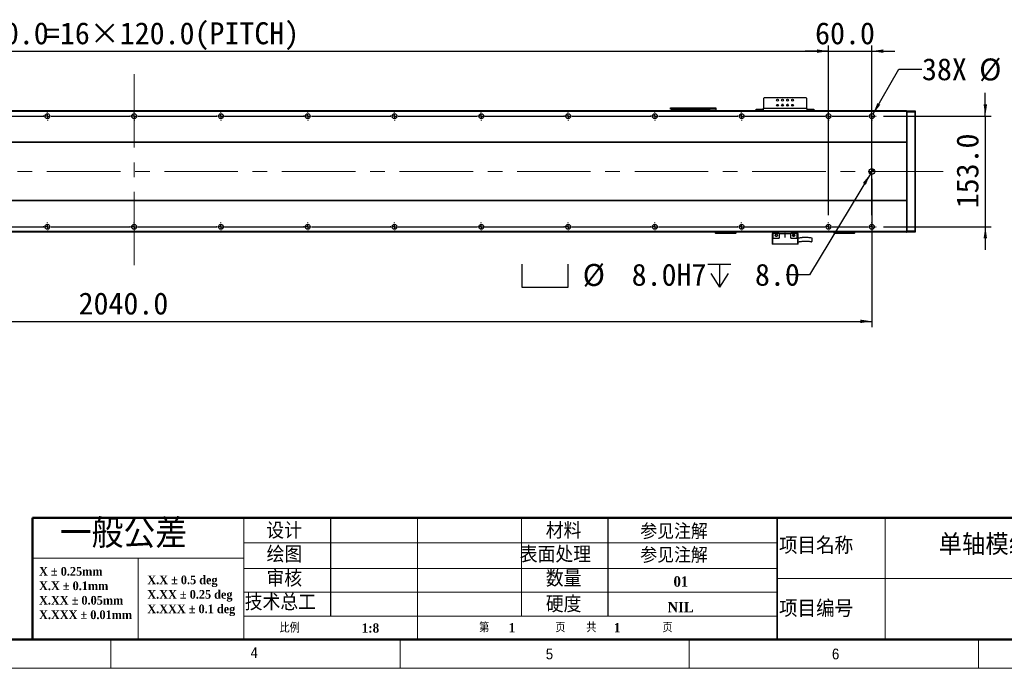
# Model space of a CAD drawing. Header units: millimetres. Extents: x 40 to 3320, y 40 to 2336.
# Tile 9 of 18: x 1154 to 2516, y 40 to 936. Entities that reach past the tile are written whole.
import ezdxf

# ---------------------------------------------------------------- set-up
doc = ezdxf.new("R2010")
doc.units = ezdxf.units.MM
doc.header["$LTSCALE"] = 8
doc.linetypes.add('CENTERX2', pattern=[20.32, 12.7, -2.54, 2.54, -2.54])
doc.layers.add('DIMNS', color=7, linetype='Continuous')
doc.styles.add('SLDTEXTSTYLE0', font='Gothic.ttf', dxfattribs={"width": 0.913})
doc.styles.add('SLDTEXTSTYLE1', font='timesbd.ttf', dxfattribs={"width": 0.933})
doc.styles.add('SLDTEXTSTYLE2', font='txt', dxfattribs={"bigfont": 'bigfont'})
doc.styles.add('SLDTEXTSTYLE3', font='txt', dxfattribs={"bigfont": 'bigfont'})
doc.styles.add('SLDTEXTSTYLE6', font='timesbd.ttf', dxfattribs={"width": 0.933, "bigfont": 'bigfont'})
doc.styles.add('SLDTEXTSTYLE7', font='txt')
doc.dimstyles.new('SLDDIMSTYLE0', dxfattribs={"dimtxt": 30.4, "dimasz": 16, "dimexe": 0, "dimexo": 0.0625, "dimgap": 7.6, "dimtad": 2, "dimdec": 1, "dimrnd": 1e-09, "dimzin": 4, "dimdsep": 46, "dimtxsty": 'SLDTEXTSTYLE7', "dimsah": 1, "dimcen": 0.09, "dimadec": 0, "dimazin": 1, "dimtfac": 1, "dimtdec": 1, "dimtmove": 0, "dimatfit": 0, "dimfxl": 0, "dimfrac": 2, "dimtolj": 1, "dimtzin": 12, "dimarcsym": 0})
doc.dimstyles.new('SLDDIMSTYLE1', dxfattribs={"dimtxt": 30.4, "dimasz": 16, "dimexe": 0, "dimexo": 0.0625, "dimgap": 7.6, "dimtad": 2, "dimdec": 1, "dimrnd": 1e-09, "dimzin": 4, "dimdsep": 46, "dimtxsty": 'SLDTEXTSTYLE7', "dimsah": 1, "dimcen": 0.09, "dimadec": 0, "dimazin": 1, "dimtfac": 1, "dimtdec": 1, "dimtofl": 0, "dimtmove": 0, "dimatfit": 3, "dimfxl": 0, "dimfrac": 2, "dimtolj": 1, "dimtzin": 12, "dimarcsym": 0})
doc.dimstyles.new('SLDDIMSTYLE2', dxfattribs={"dimtxt": 30.4, "dimasz": 16, "dimexe": 0, "dimexo": 0.0625, "dimgap": 7.6, "dimtad": 0, "dimtih": 1, "dimtoh": 1, "dimdec": 1, "dimrnd": 1e-09, "dimzin": 4, "dimdsep": 46, "dimtxsty": 'SLDTEXTSTYLE7', "dimsah": 1, "dimcen": 0, "dimadec": 0, "dimazin": 1, "dimtfac": 1, "dimtdec": 1, "dimtofl": 0, "dimtmove": 0, "dimatfit": 3, "dimfxl": 0, "dimfrac": 2, "dimtolj": 1, "dimtzin": 12, "dimarcsym": 0})
doc.dimstyles.new('SLDDIMSTYLE6', dxfattribs={"dimtxt": 30.4, "dimasz": 16, "dimexe": 0, "dimexo": 0.0625, "dimgap": 7.6, "dimtad": 0, "dimtih": 1, "dimtoh": 1, "dimdec": 1, "dimrnd": 1e-09, "dimzin": 12, "dimdsep": 46, "dimtxsty": 'SLDTEXTSTYLE7', "dimsah": 1, "dimcen": 0, "dimadec": 0, "dimazin": 3, "dimtfac": 1, "dimtdec": 1, "dimtofl": 0, "dimtmove": 0, "dimatfit": 3, "dimfxl": 0, "dimfrac": 2, "dimtolj": 1, "dimtzin": 12, "dimarcsym": 0})

# ---------------------------------------------------------------- blocks, each defined once
blk = doc.blocks.new('SW_NOTE_0')
at = {"color": 0, "linetype": 'Continuous', "lineweight": 0, "char_height": 12, "attachment_point": 1, "style": 'SLDTEXTSTYLE1'}
for s, insert in [('X.X ± 0.5 deg', (0, 15.8)), ('X.XX ± 0.25 deg', (0, -4.2)), ('X.XXX ± 0.1 deg', (0, -24.2))]:
    blk.add_mtext(s, dxfattribs=dict(at, insert=insert))
blk = doc.blocks.new('SW_NOTE_1')
at = {"color": 0, "linetype": 'Continuous', "lineweight": 0, "char_height": 12, "attachment_point": 1, "style": 'SLDTEXTSTYLE1'}
for s, insert in [('X ± 0.25mm ', (0, 15.8)), ('X.X ± 0.1mm', (0, -4.2))]:
    blk.add_mtext(s, dxfattribs=dict(at, insert=insert))
blk = doc.blocks.new('SW_NOTE_2')
at = {"color": 0, "linetype": 'Continuous', "lineweight": 0, "char_height": 12, "attachment_point": 1, "style": 'SLDTEXTSTYLE1'}
for s, insert in [('X.XX ± 0.05mm', (0, 15.8)), ('X.XXX ± 0.01mm', (0, -4.2))]:
    blk.add_mtext(s, dxfattribs=dict(at, insert=insert))
blk = doc.blocks.new('SW_SYMBOL_HOLE_SPOT')
at = {"layer": 'DIMNS', "color": 0}
for p, q in [((0, 7000), (0, 600)), ((12800, 600), (12800, 7000)), ((0, 600), (12800, 600))]:
    blk.add_line(p, q, dxfattribs=at)
blk = doc.blocks.new('SW_SYMBOL_HOLE_DEPTH')
at = {"layer": 'DIMNS', "color": 0}
for p, q in [((0, 7000), (6400, 7000)), ((3200, 7000), (3200, 600)), ((800, 4440), (3200, 600)), ((5600, 4440), (3200, 600))]:
    blk.add_line(p, q, dxfattribs=at)
blk = doc.blocks.new('_D_27')
at = {"layer": 'DIMNS'}
for p, q in [((2330.3, 722.9), (2246.1, 583.6)), ((2246.1, 583.6), (2214.1, 583.6))]:
    blk.add_line(p, q, dxfattribs=at)
blk.add_solid([(2330.3, 722.9), (2320, 710.5), (2324.1, 708)], dxfattribs=at)
at = {"layer": 'DIMNS', "xscale": 0.004985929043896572, "yscale": 0.004985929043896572, "zscale": 0.004985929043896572}
for name, p in [('SW_SYMBOL_HOLE_SPOT', (1848.6, 563.5)), ('SW_SYMBOL_HOLE_DEPTH', (2105.6, 563.5))]:
    blk.add_blockref(name, p, dxfattribs=at)
at = {"layer": 'DIMNS', "char_height": 30.4, "attachment_point": 1, "style": 'SLDTEXTSTYLE7'}
for s, insert in [('%%c', (1932.6, 598.6)), (' 8.0H7 ', (1979.6, 598.9)), (' 8.0', (2150.1, 598.9))]:
    blk.add_mtext(s, dxfattribs=dict(at, insert=insert))
blk = doc.blocks.new('_D_28')
at = {"layer": 'DIMNS'}
for p, q in [((292.4, 709.7), (292.4, 511.3)), ((2332.4, 716.2), (2332.4, 511.3)), ((292.4, 519.3), (2332.4, 519.3))]:
    blk.add_line(p, q, dxfattribs=at)
for points in [[(292.4, 519.3), (308.4, 516.9), (308.4, 521.7)], [(2332.4, 519.3), (2316.4, 521.7), (2316.4, 516.9)]]:
    blk.add_solid(points, dxfattribs=at)
at = {"layer": 'DIMNS', "insert": (1235.5, 559.2), "char_height": 30.4, "attachment_point": 1, "style": 'SLDTEXTSTYLE7'}
blk.add_mtext('2040.0', dxfattribs=at)
blk = doc.blocks.new('_D_29')
at = {"layer": 'DIMNS'}
for p, q in [((352.4, 819), (352.4, 900.6)), ((2272.4, 819), (2272.4, 900.6)), ((352.4, 892.6), (2272.4, 892.6))]:
    blk.add_line(p, q, dxfattribs=at)
for points in [[(352.4, 892.6), (368.4, 890.2), (368.4, 895)], [(2272.4, 892.6), (2256.4, 895), (2256.4, 890.2)]]:
    blk.add_solid(points, dxfattribs=at)
at = {"layer": 'DIMNS', "char_height": 30.4, "attachment_point": 1, "style": 'SLDTEXTSTYLE7'}
for s, insert in [('1920.0', (1070.2, 932.5)), ('=16×120.0(PITCH)', (1189, 932.5))]:
    blk.add_mtext(s, dxfattribs=dict(at, insert=insert))
blk = doc.blocks.new('_D_30')
at = {"layer": 'DIMNS'}
for p, q in [((2489.3, 802.9), (2489.3, 834.9)), ((2348.5, 802.9), (2497.3, 802.9)), ((2489.3, 802.9), (2489.3, 649.9)), ((2348.5, 649.9), (2497.3, 649.9)), ((2489.3, 649.9), (2489.3, 617.9))]:
    blk.add_line(p, q, dxfattribs=at)
for points in [[(2489.3, 802.9), (2491.7, 818.9), (2486.9, 818.9)], [(2489.3, 649.9), (2486.9, 633.9), (2491.7, 633.9)]]:
    blk.add_solid(points, dxfattribs=at)
at = {"layer": 'DIMNS', "insert": (2449.4, 675.4), "char_height": 30.4, "attachment_point": 1, "rotation": 90, "style": 'SLDTEXTSTYLE7'}
blk.add_mtext('153.0', dxfattribs=at)
blk = doc.blocks.new('_D_33')
at = {"layer": 'DIMNS'}
for p, q in [((2272.4, 666), (2272.4, 900.6)), ((2332.4, 666), (2332.4, 900.6)), ((2272.4, 892.6), (2240.4, 892.6)), ((2272.4, 892.6), (2332.4, 892.6)), ((2332.4, 892.6), (2364.4, 892.6))]:
    blk.add_line(p, q, dxfattribs=at)
for points in [[(2272.4, 892.6), (2256.4, 895), (2256.4, 890.2)], [(2332.4, 892.6), (2348.4, 890.2), (2348.4, 895)]]:
    blk.add_solid(points, dxfattribs=at)
at = {"layer": 'DIMNS', "insert": (2253.9, 932.5), "char_height": 30.4, "attachment_point": 1, "style": 'SLDTEXTSTYLE7'}
blk.add_mtext('60.0', dxfattribs=at)
blk = doc.blocks.new('_D_34')
at = {"layer": 'DIMNS'}
for p, q in [((2334.1, 805.8), (2369.7, 867.5)), ((2369.7, 867.5), (2401.7, 867.5))]:
    blk.add_line(p, q, dxfattribs=at)
blk.add_solid([(2334.1, 805.8), (2344.1, 818.5), (2340, 820.9)], dxfattribs=at)
at = {"layer": 'DIMNS', "char_height": 30.4, "attachment_point": 1, "style": 'SLDTEXTSTYLE7'}
for s, insert in [('38X ', (2401.7, 882.8)), ('%%c', (2480.8, 882.5)), (' 6.8 THROUGH HOLE', (2527.8, 882.8))]:
    blk.add_mtext(s, dxfattribs=dict(at, insert=insert))
blk = doc.blocks.new('SW_CENTERMARKSYMBOL_34')
at = {"layer": 'DIMNS', "color": 0}
for p, q in [((605.08, 0), (714.92, 0)), ((714.92, 0), (714.06, 0)), ((720, 0), (717.46, 0)), ((720, 0), (717.46, 0)), ((720, 0), (717.46, 0)), ((720, 0), (717.46, 0)), ((720, 0), (717.46, 0)), ((720, 0), (717.46, 0)), ((720, 0), (717.46, 0)), ((720, 0), (717.46, 0)), ((720, 5.08), (720, 5.94)), ((720, 0), (720, 2.54)), ((720, 0), (720, 2.54)), ((720, 0), (720, 2.54)), ((720, 0), (720, 2.54)), ((720, 0), (720, 2.54)), ((720, 0), (720, 2.54)), ((720, 0), (720, 2.54)), ((720, 0), (720, 2.54)), ((720, 0), (720, -2.54)), ((720, 0), (722.54, 0)), ((720, 0), (720, -2.54)), ((720, 0), (722.54, 0)), ((720, 0), (720, -2.54)), ((720, 0), (722.54, 0)), ((720, 0), (720, -2.54)), ((720, 0), (722.54, 0)), ((720, 0), (720, -2.54)), ((720, 0), (722.54, 0)), ((720, 0), (720, -2.54)), ((720, 0), (722.54, 0)), ((720, 0), (720, -2.54)), ((720, 0), (722.54, 0)), ((720, 0), (720, -2.54)), ((720, 0), (722.54, 0)), ((725.08, 0), (725.94, 0)), ((725.08, 0), (834.92, 0)), ((834.92, 0), (834.06, 0)), ((840, 0), (837.46, 0)), ((840, 0), (837.46, 0)), ((840, 0), (837.46, 0)), ((840, 0), (837.46, 0)), ((840, 0), (837.46, 0)), ((840, 0), (837.46, 0)), ((840, 0), (837.46, 0)), ((840, 0), (837.46, 0)), ((840, 0), (837.46, 0)), ((840, 5.08), (840, 5.94)), ((840, 0), (840, 2.54)), ((840, 0), (840, 2.54)), ((840, 0), (840, 2.54)), ((840, 0), (840, 2.54)), ((840, 0), (840, 2.54)), ((840, 0), (840, 2.54)), ((840, 0), (840, 2.54)), ((840, 0), (840, 2.54)), ((840, 0), (840, 2.54)), ((840, 0), (840, -2.54)), ((840, 0), (842.54, 0)), ((840, 0), (840, -2.54)), ((840, 0), (842.54, 0)), ((840, 0), (840, -2.54)), ((840, 0), (842.54, 0)), ((840, 0), (840, -2.54)), ((840, 0), (842.54, 0)), ((840, 0), (840, -2.54)), ((840, 0), (842.54, 0)), ((840, 0), (840, -2.54)), ((840, 0), (842.54, 0)), ((840, 0), (840, -2.54)), ((840, 0), (842.54, 0)), ((840, 0), (840, -2.54)), ((840, 0), (842.54, 0)), ((840, 0), (840, -2.54)), ((840, 0), (842.54, 0)), ((845.08, 0), (845.94, 0)), ((845.08, 0), (954.92, 0)), ((954.92, 0), (954.06, 0)), ((960, 0), (957.46, 0)), ((960, 0), (957.46, 0)), ((960, 0), (957.46, 0)), ((960, 0), (957.46, 0)), ((960, 0), (957.46, 0)), ((960, 0), (957.46, 0)), ((960, 0), (957.46, 0)), ((960, 0), (957.46, 0)), ((960, 5.08), (960, 5.94)), ((960, 0), (960, 2.54)), ((960, 0), (960, 2.54)), ((960, 0), (960, 2.54)), ((960, 0), (960, 2.54)), ((960, 0), (960, 2.54)), ((960, 0), (960, 2.54)), ((960, 0), (960, 2.54)), ((960, 0), (960, 2.54)), ((960, 0), (960, -2.54)), ((960, 0), (962.54, 0)), ((960, 0), (960, -2.54)), ((960, 0), (962.54, 0)), ((960, 0), (960, -2.54)), ((960, 0), (962.54, 0)), ((960, 0), (960, -2.54)), ((960, 0), (962.54, 0)), ((960, 0), (960, -2.54)), ((960, 0), (962.54, 0)), ((960, 0), (960, -2.54)), ((960, 0), (962.54, 0)), ((960, 0), (960, -2.54)), ((960, 0), (962.54, 0)), ((960, 0), (960, -2.54)), ((960, 0), (962.54, 0)), ((965.08, 0), (965.94, 0)), ((965.08, 0), (1074.92, 0)), ((1074.92, 0), (1074.06, 0)), ((1080, 0), (1077.46, 0)), ((1080, 0), (1077.46, 0)), ((1080, 0), (1077.46, 0)), ((1080, 0), (1077.46, 0)), ((1080, 0), (1077.46, 0)), ((1080, 0), (1077.46, 0)), ((1080, 0), (1077.46, 0)), ((1080, 5.08), (1080, 5.94)), ((1080, 0), (1080, 2.54)), ((1080, 0), (1080, 2.54)), ((1080, 0), (1080, 2.54)), ((1080, 0), (1080, 2.54)), ((1080, 0), (1080, 2.54)), ((1080, 0), (1080, 2.54)), ((1080, 0), (1080, 2.54)), ((1080, 0), (1080, -2.54)), ((1080, 0), (1082.54, 0)), ((1080, 0), (1080, -2.54)), ((1080, 0), (1082.54, 0)), ((1080, 0), (1080, -2.54)), ((1080, 0), (1082.54, 0)), ((1080, 0), (1080, -2.54)), ((1080, 0), (1082.54, 0)), ((1080, 0), (1080, -2.54)), ((1080, 0), (1082.54, 0)), ((1080, 0), (1080, -2.54)), ((1080, 0), (1082.54, 0)), ((1080, 0), (1080, -2.54)), ((1080, 0), (1082.54, 0)), ((1085.08, 0), (1085.94, 0)), ((1085.08, 0), (1194.92, 0)), ((1194.92, 0), (1194.06, 0)), ((1200, 0), (1197.46, 0)), ((1200, 0), (1197.46, 0)), ((1200, 0), (1197.46, 0)), ((1200, 0), (1197.46, 0)), ((1200, 0), (1197.46, 0)), ((1200, 0), (1197.46, 0)), ((1200, 5.08), (1200, 5.94)), ((1200, 0), (1200, 2.54)), ((1200, 0), (1200, 2.54)), ((1200, 0), (1200, 2.54)), ((1200, 0), (1200, 2.54)), ((1200, 0), (1200, 2.54)), ((1200, 0), (1200, 2.54)), ((1200, 0), (1200, -2.54)), ((1200, 0), (1202.54, 0)), ((1200, 0), (1200, -2.54)), ((1200, 0), (1202.54, 0)), ((1200, 0), (1200, -2.54)), ((1200, 0), (1202.54, 0)), ((1200, 0), (1200, -2.54)), ((1200, 0), (1202.54, 0)), ((1200, 0), (1200, -2.54)), ((1200, 0), (1202.54, 0)), ((1200, 0), (1200, -2.54)), ((1200, 0), (1202.54, 0)), ((1205.08, 0), (1205.94, 0)), ((1205.08, 0), (1314.92, 0)), ((1314.92, 0), (1314.06, 0)), ((1320, 0), (1317.46, 0)), ((1320, 0), (1317.46, 0)), ((1320, 0), (1317.46, 0)), ((1320, 0), (1317.46, 0)), ((1320, 0), (1317.46, 0)), ((1320, 5.08), (1320, 5.94)), ((1320, 0), (1320, 2.54)), ((1320, 0), (1320, 2.54)), ((1320, 0), (1320, 2.54)), ((1320, 0), (1320, 2.54)), ((1320, 0), (1320, 2.54)), ((1320, 0), (1320, -2.54)), ((1320, 0), (1322.54, 0)), ((1320, 0), (1320, -2.54)), ((1320, 0), (1322.54, 0)), ((1320, 0), (1320, -2.54)), ((1320, 0), (1322.54, 0)), ((1320, 0), (1320, -2.54)), ((1320, 0), (1322.54, 0)), ((1320, 0), (1320, -2.54)), ((1320, 0), (1322.54, 0)), ((1325.08, 0), (1325.94, 0)), ((1325.08, 0), (1434.92, 0)), ((1434.92, 0), (1434.06, 0)), ((1440, 0), (1437.46, 0)), ((1440, 0), (1437.46, 0)), ((1440, 0), (1437.46, 0)), ((1440, 0), (1437.46, 0)), ((1440, 5.08), (1440, 5.94)), ((1440, 0), (1440, 2.54)), ((1440, 0), (1440, 2.54)), ((1440, 0), (1440, 2.54)), ((1440, 0), (1440, 2.54)), ((1440, 0), (1440, -2.54)), ((1440, 0), (1442.54, 0)), ((1440, 0), (1440, -2.54)), ((1440, 0), (1442.54, 0)), ((1440, 0), (1440, -2.54)), ((1440, 0), (1442.54, 0)), ((1440, 0), (1440, -2.54)), ((1440, 0), (1442.54, 0)), ((1445.08, 0), (1445.94, 0)), ((1445.08, 0), (1554.92, 0)), ((1554.92, 0), (1554.06, 0)), ((1560, 0), (1557.46, 0)), ((1560, 0), (1557.46, 0)), ((1560, 0), (1557.46, 0)), ((1560, 5.08), (1560, 5.94)), ((1560, 0), (1560, 2.54)), ((1560, 0), (1560, 2.54)), ((1560, 0), (1560, 2.54)), ((1560, 0), (1560, -2.54)), ((1560, 0), (1562.54, 0)), ((1560, 0), (1560, -2.54)), ((1560, 0), (1562.54, 0)), ((1560, 0), (1560, -2.54)), ((1560, 0), (1562.54, 0)), ((1565.08, 0), (1565.94, 0)), ((1565.08, 0), (1674.92, 0)), ((1674.92, 0), (1674.06, 0)), ((1680, 0), (1677.46, 0)), ((1680, 0), (1677.46, 0)), ((1680, 5.08), (1680, 5.94)), ((1680, 0), (1680, 2.54)), ((1680, 0), (1680, 2.54)), ((1680, 0), (1680, -2.54)), ((1680, 0), (1682.54, 0)), ((1680, 0), (1680, -2.54)), ((1680, 0), (1682.54, 0)), ((1685.08, 0), (1685.94, 0)), ((1685.08, 0), (1794.92, 0)), ((1800, 0), (1797.46, 0)), ((1800, 5.08), (1800, 5.94)), ((1800, 0), (1800, 2.54)), ((1800, 0), (1800, -2.54)), ((1800, 0), (1802.54, 0)), ((1805.08, 0), (1854.92, 0)), ((1860, 0), (1857.46, 0)), ((1860, 5.08), (1860, 5.94)), ((1860, 0), (1860, 2.54)), ((1860, 0), (1860, -2.54)), ((1860, 0), (1862.54, 0)), ((1865.08, 0), (1865.94, 0)), ((720, -5.08), (720, -5.94)), ((840, -5.08), (840, -5.94)), ((960, -5.08), (960, -5.94)), ((1080, -5.08), (1080, -5.94)), ((1200, -5.08), (1200, -5.94)), ((1320, -5.08), (1320, -5.94)), ((1440, -5.08), (1440, -5.94)), ((1560, -5.08), (1560, -5.94)), ((1680, -5.08), (1680, -5.94)), ((1800, -5.08), (1800, -5.94)), ((1860, -5.08), (1860, -5.94))]:
    blk.add_line(p, q, dxfattribs=at)
blk = doc.blocks.new('SW_CENTERMARKSYMBOL_35')
at = {"layer": 'DIMNS', "color": 0}
for p, q in [((605.08, 0), (714.92, 0)), ((714.92, 0), (714.06, 0)), ((720, 0), (717.46, 0)), ((720, 0), (717.46, 0)), ((720, 0), (717.46, 0)), ((720, 0), (717.46, 0)), ((720, 0), (717.46, 0)), ((720, 0), (717.46, 0)), ((720, 0), (717.46, 0)), ((720, 0), (717.46, 0)), ((720, 5.08), (720, 5.94)), ((720, 0), (720, 2.54)), ((720, 0), (720, 2.54)), ((720, 0), (720, 2.54)), ((720, 0), (720, 2.54)), ((720, 0), (720, 2.54)), ((720, 0), (720, 2.54)), ((720, 0), (720, 2.54)), ((720, 0), (720, 2.54)), ((720, 0), (720, -2.54)), ((720, 0), (722.54, 0)), ((720, 0), (720, -2.54)), ((720, 0), (722.54, 0)), ((720, 0), (720, -2.54)), ((720, 0), (722.54, 0)), ((720, 0), (720, -2.54)), ((720, 0), (722.54, 0)), ((720, 0), (720, -2.54)), ((720, 0), (722.54, 0)), ((720, 0), (720, -2.54)), ((720, 0), (722.54, 0)), ((720, 0), (720, -2.54)), ((720, 0), (722.54, 0)), ((720, 0), (720, -2.54)), ((720, 0), (722.54, 0)), ((725.08, 0), (725.94, 0)), ((725.08, 0), (834.92, 0)), ((834.92, 0), (834.06, 0)), ((840, 0), (837.46, 0)), ((840, 0), (837.46, 0)), ((840, 0), (837.46, 0)), ((840, 0), (837.46, 0)), ((840, 0), (837.46, 0)), ((840, 0), (837.46, 0)), ((840, 0), (837.46, 0)), ((840, 0), (837.46, 0)), ((840, 0), (837.46, 0)), ((840, 5.08), (840, 5.94)), ((840, 0), (840, 2.54)), ((840, 0), (840, 2.54)), ((840, 0), (840, 2.54)), ((840, 0), (840, 2.54)), ((840, 0), (840, 2.54)), ((840, 0), (840, 2.54)), ((840, 0), (840, 2.54)), ((840, 0), (840, 2.54)), ((840, 0), (840, 2.54)), ((840, 0), (840, -2.54)), ((840, 0), (842.54, 0)), ((840, 0), (840, -2.54)), ((840, 0), (842.54, 0)), ((840, 0), (840, -2.54)), ((840, 0), (842.54, 0)), ((840, 0), (840, -2.54)), ((840, 0), (842.54, 0)), ((840, 0), (840, -2.54)), ((840, 0), (842.54, 0)), ((840, 0), (840, -2.54)), ((840, 0), (842.54, 0)), ((840, 0), (840, -2.54)), ((840, 0), (842.54, 0)), ((840, 0), (840, -2.54)), ((840, 0), (842.54, 0)), ((840, 0), (840, -2.54)), ((840, 0), (842.54, 0)), ((845.08, 0), (845.94, 0)), ((845.08, 0), (954.92, 0)), ((954.92, 0), (954.06, 0)), ((960, 0), (957.46, 0)), ((960, 0), (957.46, 0)), ((960, 0), (957.46, 0)), ((960, 0), (957.46, 0)), ((960, 0), (957.46, 0)), ((960, 0), (957.46, 0)), ((960, 0), (957.46, 0)), ((960, 0), (957.46, 0)), ((960, 5.08), (960, 5.94)), ((960, 0), (960, 2.54)), ((960, 0), (960, 2.54)), ((960, 0), (960, 2.54)), ((960, 0), (960, 2.54)), ((960, 0), (960, 2.54)), ((960, 0), (960, 2.54)), ((960, 0), (960, 2.54)), ((960, 0), (960, 2.54)), ((960, 0), (960, -2.54)), ((960, 0), (962.54, 0)), ((960, 0), (960, -2.54)), ((960, 0), (962.54, 0)), ((960, 0), (960, -2.54)), ((960, 0), (962.54, 0)), ((960, 0), (960, -2.54)), ((960, 0), (962.54, 0)), ((960, 0), (960, -2.54)), ((960, 0), (962.54, 0)), ((960, 0), (960, -2.54)), ((960, 0), (962.54, 0)), ((960, 0), (960, -2.54)), ((960, 0), (962.54, 0)), ((960, 0), (960, -2.54)), ((960, 0), (962.54, 0)), ((965.08, 0), (965.94, 0)), ((965.08, 0), (1074.92, 0)), ((1074.92, 0), (1074.06, 0)), ((1080, 0), (1077.46, 0)), ((1080, 0), (1077.46, 0)), ((1080, 0), (1077.46, 0)), ((1080, 0), (1077.46, 0)), ((1080, 0), (1077.46, 0)), ((1080, 0), (1077.46, 0)), ((1080, 0), (1077.46, 0)), ((1080, 5.08), (1080, 5.94)), ((1080, 0), (1080, 2.54)), ((1080, 0), (1080, 2.54)), ((1080, 0), (1080, 2.54)), ((1080, 0), (1080, 2.54)), ((1080, 0), (1080, 2.54)), ((1080, 0), (1080, 2.54)), ((1080, 0), (1080, 2.54)), ((1080, 0), (1080, -2.54)), ((1080, 0), (1082.54, 0)), ((1080, 0), (1080, -2.54)), ((1080, 0), (1082.54, 0)), ((1080, 0), (1080, -2.54)), ((1080, 0), (1082.54, 0)), ((1080, 0), (1080, -2.54)), ((1080, 0), (1082.54, 0)), ((1080, 0), (1080, -2.54)), ((1080, 0), (1082.54, 0)), ((1080, 0), (1080, -2.54)), ((1080, 0), (1082.54, 0)), ((1080, 0), (1080, -2.54)), ((1080, 0), (1082.54, 0)), ((1085.08, 0), (1085.94, 0)), ((1085.08, 0), (1194.92, 0)), ((1194.92, 0), (1194.06, 0)), ((1200, 0), (1197.46, 0)), ((1200, 0), (1197.46, 0)), ((1200, 0), (1197.46, 0)), ((1200, 0), (1197.46, 0)), ((1200, 0), (1197.46, 0)), ((1200, 0), (1197.46, 0)), ((1200, 5.08), (1200, 5.94)), ((1200, 0), (1200, 2.54)), ((1200, 0), (1200, 2.54)), ((1200, 0), (1200, 2.54)), ((1200, 0), (1200, 2.54)), ((1200, 0), (1200, 2.54)), ((1200, 0), (1200, 2.54)), ((1200, 0), (1200, -2.54)), ((1200, 0), (1202.54, 0)), ((1200, 0), (1200, -2.54)), ((1200, 0), (1202.54, 0)), ((1200, 0), (1200, -2.54)), ((1200, 0), (1202.54, 0)), ((1200, 0), (1200, -2.54)), ((1200, 0), (1202.54, 0)), ((1200, 0), (1200, -2.54)), ((1200, 0), (1202.54, 0)), ((1200, 0), (1200, -2.54)), ((1200, 0), (1202.54, 0)), ((1205.08, 0), (1205.94, 0)), ((1205.08, 0), (1314.92, 0)), ((1314.92, 0), (1314.06, 0)), ((1320, 0), (1317.46, 0)), ((1320, 0), (1317.46, 0)), ((1320, 0), (1317.46, 0)), ((1320, 0), (1317.46, 0)), ((1320, 0), (1317.46, 0)), ((1320, 5.08), (1320, 5.94)), ((1320, 0), (1320, 2.54)), ((1320, 0), (1320, 2.54)), ((1320, 0), (1320, 2.54)), ((1320, 0), (1320, 2.54)), ((1320, 0), (1320, 2.54)), ((1320, 0), (1320, -2.54)), ((1320, 0), (1322.54, 0)), ((1320, 0), (1320, -2.54)), ((1320, 0), (1322.54, 0)), ((1320, 0), (1320, -2.54)), ((1320, 0), (1322.54, 0)), ((1320, 0), (1320, -2.54)), ((1320, 0), (1322.54, 0)), ((1320, 0), (1320, -2.54)), ((1320, 0), (1322.54, 0)), ((1325.08, 0), (1325.94, 0)), ((1325.08, 0), (1434.92, 0)), ((1434.92, 0), (1434.06, 0)), ((1440, 0), (1437.46, 0)), ((1440, 0), (1437.46, 0)), ((1440, 0), (1437.46, 0)), ((1440, 0), (1437.46, 0)), ((1440, 5.08), (1440, 5.94)), ((1440, 0), (1440, 2.54)), ((1440, 0), (1440, 2.54)), ((1440, 0), (1440, 2.54)), ((1440, 0), (1440, 2.54)), ((1440, 0), (1440, -2.54)), ((1440, 0), (1442.54, 0)), ((1440, 0), (1440, -2.54)), ((1440, 0), (1442.54, 0)), ((1440, 0), (1440, -2.54)), ((1440, 0), (1442.54, 0)), ((1440, 0), (1440, -2.54)), ((1440, 0), (1442.54, 0)), ((1445.08, 0), (1445.94, 0)), ((1445.08, 0), (1554.92, 0)), ((1554.92, 0), (1554.06, 0)), ((1560, 0), (1557.46, 0)), ((1560, 0), (1557.46, 0)), ((1560, 0), (1557.46, 0)), ((1560, 5.08), (1560, 5.94)), ((1560, 0), (1560, 2.54)), ((1560, 0), (1560, 2.54)), ((1560, 0), (1560, 2.54)), ((1560, 0), (1560, -2.54)), ((1560, 0), (1562.54, 0)), ((1560, 0), (1560, -2.54)), ((1560, 0), (1562.54, 0)), ((1560, 0), (1560, -2.54)), ((1560, 0), (1562.54, 0)), ((1565.08, 0), (1565.94, 0)), ((1565.08, 0), (1674.92, 0)), ((1674.92, 0), (1674.06, 0)), ((1680, 0), (1677.46, 0)), ((1680, 0), (1677.46, 0)), ((1680, 5.08), (1680, 5.94)), ((1680, 0), (1680, 2.54)), ((1680, 0), (1680, 2.54)), ((1680, 0), (1680, -2.54)), ((1680, 0), (1682.54, 0)), ((1680, 0), (1680, -2.54)), ((1680, 0), (1682.54, 0)), ((1685.08, 0), (1685.94, 0)), ((1685.08, 0), (1794.92, 0)), ((1800, 0), (1797.46, 0)), ((1800, 5.08), (1800, 5.94)), ((1800, 0), (1800, 2.54)), ((1800, 0), (1800, -2.54)), ((1800, 0), (1802.54, 0)), ((1805.08, 0), (1854.92, 0)), ((1860, 0), (1857.46, 0)), ((1860, 5.08), (1860, 5.94)), ((1860, 0), (1860, 2.54)), ((1860, 0), (1860, -2.54)), ((1860, 0), (1862.54, 0)), ((1865.08, 0), (1865.94, 0)), ((720, -5.08), (720, -5.94)), ((840, -5.08), (840, -5.94)), ((960, -5.08), (960, -5.94)), ((1080, -5.08), (1080, -5.94)), ((1200, -5.08), (1200, -5.94)), ((1320, -5.08), (1320, -5.94)), ((1440, -5.08), (1440, -5.94)), ((1560, -5.08), (1560, -5.94)), ((1680, -5.08), (1680, -5.94)), ((1800, -5.08), (1800, -5.94)), ((1860, -5.08), (1860, -5.94))]:
    blk.add_line(p, q, dxfattribs=at)
blk = doc.blocks.new('SW_DOWELSYMBOL_6')
at = {"linetype": 'Continuous', "lineweight": 18}
h = blk.add_hatch(color=0, dxfattribs=at)
edge = h.paths.add_edge_path(flags=0)
edge.add_arc((0, 0), 4, 180, 270)
edge.add_line((0, -4), (0, 0))
edge.add_line((0, 0), (-4, 0))
h = blk.add_hatch(color=0, dxfattribs=at)
edge = h.paths.add_edge_path(flags=0)
edge.add_arc((0, 0), 4, 0, 90)
edge.add_line((0, 4), (0, 0))
edge.add_line((0, 0), (4, 0))
at = {"layer": 'DIMNS', "color": 0}
blk.add_circle((0, 0), 4, dxfattribs=at)

msp = doc.modelspace()

# ---------------------------------------------------------------- linework, layer by layer
at = {"color": 7, "linetype": 'Continuous', "lineweight": 25}
for p, q in [((2183.3566785, 828.1520988), (2182.3566914, 827.1520968)), ((2182.3566914, 827.1520968), (2182.3566914, 813.3520941)), ((2241.3567066, 828.1520988), (2183.3566785, 828.1520988)), ((2242.3566937, 827.1520968), (2241.3567066, 828.1520988)), ((2242.3566937, 813.3520941), (2242.3566937, 827.1520968)), ((2380.3566456, 810.3520955), (244.3567276, 810.3520955)), ((2380.3566456, 809.3520935), (244.3567276, 809.3520935)), ((2053.8567066, 812.3520996), (2053.8567066, 814.3520962)), ((2053.8567066, 814.3520962), (2054.8566937, 814.3520962)), ((2054.8566937, 812.3520996), (2053.8567066, 812.3520996)), ((2054.8566937, 814.3520962), (2054.8566937, 812.3520996)), ((2054.8566937, 814.3520962), (2108.8567138, 814.3520962)), ((2054.8566937, 812.3520996), (2108.8567138, 812.3520996)), ((2081.8567038, 810.518765), (2081.8567038, 812.3520996)), ((2081.8567038, 810.518765), (2116.8566704, 810.518765)), ((2081.8567038, 810.3520955), (2081.8567038, 810.518765)), ((2108.8567138, 812.3520996), (2108.8567138, 814.3520962)), ((2108.8567138, 814.3520962), (2116.8566704, 814.3520962)), ((2116.8566704, 812.3520996), (2108.8567138, 812.3520996)), ((2116.8566704, 814.3520962), (2116.8566704, 812.3520996)), ((2116.8566704, 812.3520996), (2116.8566704, 810.518765)), ((2116.8566704, 810.518765), (2116.8566704, 810.3520955)), ((2172.3567009, 810.3520955), (2172.3567009, 812.3520996)), ((2172.3567009, 812.3520996), (2173.356688, 812.3520996)), ((2173.356688, 812.3520996), (2173.356688, 810.3520955)), ((2173.356688, 812.3520996), (2181.3567042, 812.3520996)), ((2181.3567042, 812.3520996), (2181.3567042, 810.3520955)), ((2182.3566914, 812.3520996), (2181.3567042, 812.3520996)), ((2242.3566937, 813.3520941), (2182.3566914, 813.3520941)), ((2182.3566914, 810.3520955), (2182.3566914, 813.3520941)), ((2242.3566937, 813.3520941), (2242.3566937, 810.3520955)), ((2243.3566809, 812.3520996), (2242.3566937, 812.3520996)), ((2243.3566809, 812.3520996), (2243.3566809, 810.3520955)), ((2243.3566809, 812.3520996), (2251.3566971, 812.3520996)), ((2251.3566971, 810.3520955), (2251.3566971, 812.3520996)), ((2251.3566971, 812.3520996), (2252.3566842, 812.3520996)), ((2252.3566842, 812.3520996), (2252.3566842, 810.3520955)), ((2380.3566456, 810.0520979), (2380.6566954, 810.3520955)), ((2380.3566456, 810.3520955), (2380.3566456, 809.3520935)), ((2380.3566456, 809.3520935), (2380.3566456, 766.8520968)), ((2380.3566456, 808.2278307), (2380.6566954, 808.3520989)), ((2380.6566954, 810.3520955), (2380.6566954, 808.3520989)), ((2380.6566954, 810.3520955), (2392.0566797, 810.3520955)), ((2380.6566954, 808.3520989), (2380.6566954, 644.3520944)), ((2392.0566797, 808.3520989), (2380.6566954, 808.3520989)), ((2392.0566797, 808.3520989), (2392.0566797, 810.3520955)), ((2392.3567295, 810.0520979), (2392.0566797, 810.3520955)), ((2392.0566797, 644.3520944), (2392.0566797, 808.3520989)), ((2392.3567295, 808.2278307), (2392.0566797, 808.3520989)), ((2392.3567295, 810.0520979), (2392.3567295, 808.2278307)), ((2392.3567295, 808.2278307), (2392.3567295, 644.4763626)), ((2380.3566456, 766.8520968), (244.3567276, 766.8520968)), ((2380.3566456, 766.3520957), (244.3567276, 766.3520957)), ((2380.3566456, 766.8520968), (2380.3566456, 766.3520957)), ((2380.3566456, 766.3520957), (2380.3566456, 686.3520975)), ((2380.3566456, 686.3520975), (244.3567276, 686.3520975)), ((2380.3566456, 685.8520965), (244.3567276, 685.8520965)), ((2380.3566456, 686.3520975), (2380.3566456, 685.8520965)), ((2380.3566456, 685.8520965), (2380.3566456, 643.3520998)), ((2380.3566456, 643.3520998), (244.3567276, 643.3520998)), ((2380.3566456, 642.3520978), (244.3567276, 642.3520978)), ((2116.3567066, 641.1520998), (2116.3567066, 642.3520978)), ((2116.3567066, 641.1520998), (2116.6566968, 640.8520947)), ((2116.3567066, 641.1520998), (2117.3566937, 641.1520998)), ((2117.4809694, 640.8520947), (2116.6566968, 640.8520947)), ((2117.3566937, 642.3520978), (2117.3566937, 641.1520998)), ((2117.4809694, 640.8520947), (2117.3566937, 641.1520998)), ((2117.3566937, 641.1520998), (2143.356657, 641.1520998)), ((2143.2324409, 640.8520947), (2117.4809694, 640.8520947)), ((2143.2324409, 640.8520947), (2143.356657, 641.1520998)), ((2144.0567136, 640.8520947), (2143.2324409, 640.8520947)), ((2143.356657, 641.1520998), (2143.356657, 642.3520978)), ((2143.356657, 641.1520998), (2144.3567038, 641.1520998)), ((2144.0567136, 640.8520947), (2144.3567038, 641.1520998)), ((2144.3567038, 642.3520978), (2144.3567038, 641.1520998)), ((2194.3567157, 640.4520954), (2194.3567157, 626.0520975)), ((2195.5566764, 640.4520954), (2194.3567157, 640.4520954)), ((2195.3567028, 640.4520954), (2195.3567028, 642.3520978)), ((2195.5566764, 640.4520954), (2195.5566764, 634.4520982)), ((2204.3567061, 640.4520954), (2195.5566764, 640.4520954)), ((2204.3567061, 640.4520954), (2212.1066809, 640.4520954)), ((2204.3567061, 640.4520954), (2204.3567061, 634.4520982)), ((2212.6067042, 640.4520954), (2212.1066809, 640.4520954)), ((2212.1066809, 640.4520954), (2212.1066809, 635.702097)), ((2212.6067042, 640.4520954), (2220.356679, 640.4520954)), ((2212.6067042, 635.702097), (2212.6067042, 640.4520954)), ((2229.1567087, 640.4520954), (2220.356679, 640.4520954)), ((2220.356679, 634.4520982), (2220.356679, 640.4520954)), ((2230.3566694, 640.4520954), (2229.1567087, 640.4520954)), ((2229.1567087, 634.4520982), (2229.1567087, 640.4520954)), ((2229.3566823, 640.4520954), (2229.3566823, 642.3520978)), ((2230.3566694, 626.0520975), (2230.3566694, 640.4520954)), ((2280.3566813, 641.1520998), (2280.3566813, 642.3520978)), ((2280.3566813, 641.1520998), (2280.6566715, 640.8520947)), ((2280.3566813, 641.1520998), (2281.3566685, 641.1520998)), ((2281.4809442, 640.8520947), (2280.6566715, 640.8520947)), ((2281.3566685, 642.3520978), (2281.3566685, 641.1520998)), ((2281.4809442, 640.8520947), (2281.3566685, 641.1520998)), ((2281.3566685, 641.1520998), (2307.3566914, 641.1520998)), ((2307.2324157, 640.8520947), (2281.4809442, 640.8520947)), ((2307.2324157, 640.8520947), (2307.3566914, 641.1520998)), ((2308.0566883, 640.8520947), (2307.2324157, 640.8520947)), ((2307.3566914, 641.1520998), (2307.3566914, 642.3520978)), ((2307.3566914, 641.1520998), (2308.3566785, 641.1520998)), ((2308.0566883, 640.8520947), (2308.3566785, 641.1520998)), ((2308.3566785, 642.3520978), (2308.3566785, 641.1520998)), ((2380.3566456, 644.4763626), (2380.6566954, 644.3520944)), ((2380.3566456, 643.3520998), (2380.3566456, 642.3520978)), ((2380.3566456, 642.6520954), (2380.6566954, 642.3520978)), ((2380.6566954, 644.3520944), (2380.6566954, 642.3520978)), ((2380.6566954, 644.3520944), (2392.0566797, 644.3520944)), ((2392.0566797, 642.3520978), (2380.6566954, 642.3520978)), ((2392.3567295, 644.4763626), (2392.0566797, 644.3520944)), ((2392.0566797, 642.3520978), (2392.0566797, 644.3520944)), ((2392.3567295, 642.6520954), (2392.0566797, 642.3520978)), ((2392.3567295, 644.4763626), (2392.3567295, 642.6520954)), ((2195.5566764, 634.4520982), (2195.3567028, 634.4520982)), ((2195.3567028, 626.0520975), (2195.3567028, 634.4520982)), ((2195.5566764, 634.4520982), (2204.3567061, 634.4520982)), ((2220.356679, 634.4520982), (2229.1567087, 634.4520982)), ((2223.7348318, 638.9038126), (2223.9022017, 639.001378)), ((2223.7348318, 638.9038126), (2223.9022017, 639.001378)), ((2225.3659725, 638.5033141), (2225.4972219, 638.0993138)), ((2229.3566823, 634.4520982), (2229.1567087, 634.4520982)), ((2229.3566823, 634.4520982), (2229.3566823, 626.0520975)), ((2195.3567028, 626.0520975), (2194.3567157, 626.0520975)), ((2229.3566823, 626.0520975), (2195.3567028, 626.0520975)), ((2230.3566694, 626.0520975), (2229.3566823, 626.0520975))]:
    msp.add_line(p, q, dxfattribs=at)
at = {"color": 8, "linetype": 'Continuous', "lineweight": 25}
for p, q in [((2209.6066833, 818.8520978), (2208.1066728, 818.8520978)), ((2216.6067123, 818.8520978), (2215.1067018, 818.8520978))]:
    msp.add_line(p, q, dxfattribs=at)
at = {"color": 7, "linetype": 'Continuous', "lineweight": 50}
for p, q in [((1171.7559834, 248), (1171.7559834, 80)), ((1171.7559834, 248), (1464, 248)), ((3280, 248), (1464, 248)), ((80, 80), (3280, 80))]:
    msp.add_line(p, q, dxfattribs=at)
at = {"color": 7, "linetype": 'Continuous', "lineweight": 18}
for p, q in [((1464, 248), (1464, 220)), ((1464, 192), (1464, 248)), ((1464, 220), (1464, 248)), ((1704.336839, 248), (1704.336839, 80)), ((1848, 248), (1848, 112.0474543)), ((2350.6031435, 248), (2350.6031435, 80)), ((1464, 192), (1464, 220)), ((1464, 213.2644636), (2201.4758613, 213.2644636)), ((1464, 192), (1171.7559834, 192)), ((1317.8779917, 192), (1317.8779917, 80)), ((1464, 192), (1464, 80)), ((1464, 178.0393756), (2201.4758613, 178.0393756)), ((2201.4758613, 164), (2674.0064972, 164)), ((1464, 145.0437235), (2201.4758613, 145.0437235)), ((2201.4758613, 112.0474543), (1464, 112.0474543)), ((80, 80), (3280, 80)), ((984, 80), (3280, 80)), ((1280, 40), (1280, 80)), ((1680, 40), (1680, 80)), ((2080, 80), (2080, 40)), ((2480, 40), (2480, 80)), ((40, 40), (3320, 40))]:
    msp.add_line(p, q, dxfattribs=at)
at = {"color": 7, "linetype": 'Continuous', "lineweight": 35}
msp.add_line((2201.4758613, 248), (2201.4758613, 80), dxfattribs=at)
at = {"color": 7, "linetype": 'Continuous', "lineweight": 25}
for centre, radius in [((2201.8566866, 824.8520966), 1.25), ((2201.8566866, 817.8520966), 1.25), ((2208.8566866, 824.8520966), 1.25), ((2208.8566866, 817.8520966), 1.25), ((2215.8566866, 824.8520966), 1.25), ((2215.8566866, 817.8520966), 1.25), ((2222.8566866, 824.8520966), 1.25), ((2222.8566866, 817.8520966), 1.25), ((1192.3566866, 802.8520966), 3.4), ((1312.3566866, 802.8520966), 3.4), ((1432.3566866, 802.8520966), 3.4), ((1552.3566866, 802.8520966), 3.4), ((1672.3566866, 802.8520966), 3.4), ((1792.3566866, 802.8520966), 3.4), ((1912.3566866, 802.8520966), 3.4), ((2032.3566866, 802.8520966), 3.4), ((2152.3566866, 802.8520966), 3.4), ((2272.3566866, 802.8520966), 3.4), ((2332.3566866, 802.8520966), 3.4), ((2332.3566866, 726.3520966), 4), ((1192.3566866, 649.8520966), 3.4), ((1312.3566866, 649.8520966), 3.4), ((1432.3566866, 649.8520966), 3.4), ((1552.3566866, 649.8520966), 3.4), ((1672.3566866, 649.8520966), 3.4), ((1792.3566866, 649.8520966), 3.4), ((1912.3566866, 649.8520966), 3.4), ((2032.3566866, 649.8520966), 3.4), ((2152.3566866, 649.8520966), 3.4), ((2272.3566866, 649.8520966), 3.4), ((2332.3566866, 649.8520966), 3.4), ((2200.3566866, 637.9520966), 1.6), ((2224.3566866, 637.9520966), 1.6)]:
    msp.add_circle(centre, radius, dxfattribs=at)
msp.add_arc((2212.3566866, 635.7020966), 0.25, 180, 0, dxfattribs=at)
for points, knots in [([(2201.4972329, 638.0993138), (2201.5164908, 637.9707509), (2201.5551936, 637.7123773), (2201.4483908, 637.3221562), (2201.2262122, 636.9763594), (2200.8903315, 636.7098987), (2200.4724301, 636.559272), (2200.0148074, 636.5520025), (2199.5798257, 636.6829509), (2199.3485163, 636.8651541), (2199.2398262, 636.9507696)], [0, 0, 0, 0, 0.1147385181, 0.2305906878, 0.3509276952, 0.4758259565, 0.6054439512, 0.7393907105, 0.877542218, 1, 1, 1, 1]), ([(2200.3383398, 639.2515685), (2200.4802008, 639.2245271), (2200.7633134, 639.1705605), (2201.116895, 638.9179137), (2201.2961641, 638.6688851), (2201.3576795, 638.5230063), (2201.3659835, 638.5033141)], [0, 0, 0, 0, 0.3222952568, 0.6432059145, 0.9518363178, 1, 1, 1, 1]), ([(2224.3566871, 639.1020949), (2224.2407072, 639.0918929), (2224.0087616, 639.0714903), (2223.6924666, 638.9111623), (2223.4364631, 638.6712844), (2223.2640993, 638.3640058), (2223.1910078, 638.0198761), (2223.2237215, 637.6694369), (2223.3594361, 637.3447428), (2223.5856448, 637.075149), (2223.8819762, 636.8852711), (2224.221396, 636.7922831), (2224.5731478, 636.8046619), (2224.9050928, 636.9212269), (2225.1877301, 637.1315564), (2225.3929497, 637.4161005), (2225.5113984, 637.7503485), (2225.5019474, 637.9829921), (2225.4972219, 638.0993138)], [0, 0, 0, 0, 0.0625025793, 0.1249975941, 0.1875005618, 0.2499986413, 0.3124973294, 0.3749960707, 0.4374960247, 0.4999921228, 0.5624926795, 0.6249990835, 0.6874943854, 0.7499985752, 0.8124958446, 0.8749989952, 0.9374995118, 1, 1, 1, 1]), ([(2225.4972219, 638.0993138), (2225.5164799, 637.9707509), (2225.5551826, 637.7123773), (2225.4483798, 637.3221562), (2225.2262013, 636.9763594), (2224.8903205, 636.7098987), (2224.4724191, 636.559272), (2224.0147964, 636.5520025), (2223.5798148, 636.6829509), (2223.3485053, 636.8651541), (2223.2398152, 636.9507696)], [0, 0, 0, 0, 0.1147385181, 0.2305906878, 0.3509276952, 0.4758259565, 0.6054439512, 0.7393907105, 0.877542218, 1, 1, 1, 1]), ([(2224.3383288, 639.2515685), (2224.4802133, 639.2245342), (2224.7633375, 639.1705884), (2225.1168879, 638.9178911), (2225.2961533, 638.6688854), (2225.3576686, 638.5230063), (2225.3659725, 638.5033141)], [0, 0, 0, 0, 0.3223364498, 0.6432082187, 0.9518366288, 1, 1, 1, 1]), ([(2249.66923, 634.2443387), (2248.6991593, 634.3992205), (2246.8883294, 634.6883381), (2244.4195555, 635.0720045), (2242.3609053, 635.2407601), (2240.5070295, 635.2796469), (2238.4743659, 635.1989439), (2236.6430282, 634.9921288), (2235.1323587, 634.7746872), (2234.12262, 634.6236183), (2233.0800478, 634.4721274), (2232.0172379, 634.3532685), (2231.0993872, 634.275823), (2230.5500951, 634.3091723), (2230.3566694, 634.3209158)], [0, 0, 0, 0, 0.1557752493, 0.29078551, 0.3967691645, 0.4749895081, 0.5735874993, 0.7047454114, 0.7546869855, 0.8070848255, 0.8612074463, 0.9159527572, 0.9704039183, 1, 1, 1, 1]), ([(2230.3566694, 629.33571), (2230.591838, 629.3272937), (2231.3096568, 629.3016043), (2232.454986, 629.389777), (2234.1364295, 629.5829239), (2235.8356663, 629.8515534), (2237.5124691, 630.0815009), (2238.9606088, 630.226797), (2240.647275, 630.3123907), (2242.557591, 630.2494928), (2244.5954812, 630.025272), (2246.7050455, 629.6679321), (2248.2520849, 629.4305239), (2249.0984559, 629.3006401)], [0, 0, 0, 0, 0.03686975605, 0.11253971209, 0.17851833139, 0.30280511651, 0.38427041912, 0.44453063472, 0.53028794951, 0.64733993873, 0.74474895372, 0.86035450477, 1, 1, 1, 1]), ([(2249.1041183, 629.3453287), (2249.1386188, 629.3313651), (2249.2365984, 629.2917093), (2249.4293842, 629.5585258), (2249.6438158, 630.0570704), (2249.831527, 630.7537057), (2249.9716814, 631.5601726), (2250.0492306, 632.3993576), (2250.0533417, 633.1793574), (2249.9799193, 633.7954432), (2249.8479883, 634.1837024), (2249.7250412, 634.2140979), (2249.6690512, 634.22794)], [0, 0, 0, 0, 0.05740453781, 0.16302642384, 0.26646594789, 0.36997706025, 0.47478804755, 0.5815850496, 0.69023210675, 0.79977582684, 0.90881794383, 1, 1, 1, 1])]:
    msp.add_open_spline(points, degree=3, knots=knots, dxfattribs=at)
at = {"layer": 'DIMNS', "linetype": 'CENTERX2', "lineweight": 18}
for p, q in [((1312.3566866, 860.8520966), (1312.3566866, 591.8520966)), ((2431.1566866, 726.3520966), (193.5566866, 726.3520966))]:
    msp.add_line(p, q, dxfattribs=at)
at = {"layer": 'DIMNS', "color": 7}
for p, q in [((1584.2007008, 112.0474543), (1584.2007008, 248)), ((1967.4614906, 248), (1967.4614906, 112.0474543))]:
    msp.add_line(p, q, dxfattribs=at)

# ---------------------------------------------------------------- block references
at = {"color": 7, "linetype": 'Continuous', "lineweight": 0}
for name, p in [('SW_NOTE_1', (1180.8686615, 164.1737335)), ('SW_NOTE_0', (1330.5570432, 152.3120833)), ('SW_NOTE_2', (1180.8686615, 124.1737344))]:
    msp.add_blockref(name, p, dxfattribs=at)
at = {"layer": 'DIMNS'}
for name, p in [('SW_CENTERMARKSYMBOL_34', (472.3566866, 802.8520966)), ('SW_DOWELSYMBOL_6', (2332.3566866, 726.3520966)), ('SW_CENTERMARKSYMBOL_35', (472.3566866, 649.8520966))]:
    msp.add_blockref(name, p, dxfattribs=at)

# ---------------------------------------------------------------- texts
at = {"color": 7, "linetype": 'Continuous', "lineweight": 0, "attachment_point": 1}
for s, insert, char_height, style in [('一般公差', (1209.5381584, 246.3497749), 40, 'SLDTEXTSTYLE3'), ('设计', (1495.0304099, 241.3756797), 22.4, 'SLDTEXTSTYLE3'), ('材料', (1881.5122528, 241.3756797), 22.4, 'SLDTEXTSTYLE3'), ('参见注解', (2012.291056, 239.6526885), 21.16666667, 'SLDTEXTSTYLE2'), ('项目名称', (2204.0318544, 221.2187739), 23.28333333, 'SLDTEXTSTYLE3'), ('单轴模组', (2424.6747061, 224.6368127), 25.4, 'SLDTEXTSTYLE6'), ('绘图', (1495.5048517, 208.5268063), 22.4, 'SLDTEXTSTYLE3'), ('表面处理', (1845.5643389, 208.5268063), 22.4, 'SLDTEXTSTYLE3'), ('参见注解', (2012.291056, 206.8038151), 21.16666667, 'SLDTEXTSTYLE2'), ('审核', (1495.2404082, 175.1148112), 22.4, 'SLDTEXTSTYLE3'), ('数量', (1881.5744726, 175.1148112), 22.4, 'SLDTEXTSTYLE3'), ('01', (2058.1738948, 167.1093645), 14.4, 'SLDTEXTSTYLE1'), ('技术总工', (1465.166365, 142.3958087), 22.4, 'SLDTEXTSTYLE3'), ('硬度', (1881.5861402, 139.7153961), 22.4, 'SLDTEXTSTYLE3'), ('项目编号', (2204.0318544, 134.0506042), 23.28333333, 'SLDTEXTSTYLE3'), ('NIL', (2049.9038947, 131.7099494), 14.4, 'SLDTEXTSTYLE1'), ('比例', (1513.2601137, 102.0862582), 12.8, 'SLDTEXTSTYLE3'), ('1:8', (1627.0750032, 102.0796202), 12.8, 'SLDTEXTSTYLE1'), ('第        页', (1789.3223946, 102.5651891), 12.8, 'SLDTEXTSTYLE3'), ('1', (1830.3180401, 102.5585511), 12.8, 'SLDTEXTSTYLE1'), ('共        页', (1937.4933412, 102.5651891), 12.8, 'SLDTEXTSTYLE3'), ('1', (1975.7024214, 102.5585511), 12.8, 'SLDTEXTSTYLE1'), ('4', (1473.3333333, 69.1704848), 14.8166667, 'SLDTEXTSTYLE0'), ('5', (1881.5851378, 67.1747364), 14.8166667, 'SLDTEXTSTYLE0'), ('6', (2277.2582016, 67.1747364), 14.8166667, 'SLDTEXTSTYLE0')]:
    msp.add_mtext(s, dxfattribs=dict(at, insert=insert, char_height=char_height, style=style))

# ---------------------------------------------------------------- dimensions: what is measured, and where the dimension line sits
at = {"layer": 'DIMNS'}
dim = msp.add_linear_dim(base=(2272.3566866, 892.6115292), p1=(352.3566866, 808.7920966), p2=(2272.3566866, 808.7920966), text='<>=16×120.0(PITCH)', dimstyle='SLDDIMSTYLE1', dxfattribs=at)
dim.commit()
dim.dimension.update_dxf_attribs({"geometry": '_D_29', "text_midpoint": (1294.9294661, 892.6115292), "dimtype": 160})
for base, p1, p2, angle, dimstyle, picture, middle in [((2332.3566866, 892.6115292), (2272.3566866, 655.7920966), (2332.3566866, 655.7920966), 0, 'SLDDIMSTYLE0', '_D_33', (2291.3315558, 892.6115292)), ((2489.2665224, 649.8520966), (2338.2966866, 802.8520966), (2338.2966866, 649.8520966), 90, 'SLDDIMSTYLE0', '_D_30', (2489.2665224, 723.863433)), ((2332.3566866, 519.2945057), (292.3566866, 719.8120966), (2332.3566866, 726.3520966), 0, 'SLDDIMSTYLE1', '_D_28', (1294.9294661, 519.2945057))]:
    dim = msp.add_linear_dim(base=base, p1=p1, p2=p2, angle=angle, dimstyle=dimstyle, dxfattribs=at)
    dim.commit()
    dim.dimension.update_dxf_attribs({"geometry": picture, "text_midpoint": middle, "dimtype": 160})
for p1, p2, text, dimstyle, picture, middle in [((2330.6566866, 799.9076103), (2334.0566866, 805.796583), '38X <> THROUGH HOLE\\P', 'SLDDIMSTYLE6', '_D_34', (2652.5394895, 867.5114279)), ((2334.4260966, 729.7751862), (2330.2872765, 722.9290071), '{\\fGDT;v}<>H7 {\\fGDT;x} 8.0\\P', 'SLDDIMSTYLE2', '_D_27', (2031.314337, 583.6290955))]:
    dim = msp.add_diameter_dim_2p(p1=p1, p2=p2, text=text, dimstyle=dimstyle, dxfattribs=at)
    dim.commit()
    dim.dimension.update_dxf_attribs({"geometry": picture, "text_midpoint": middle, "dimtype": 163})

doc.saveas('drawing.dxf')
